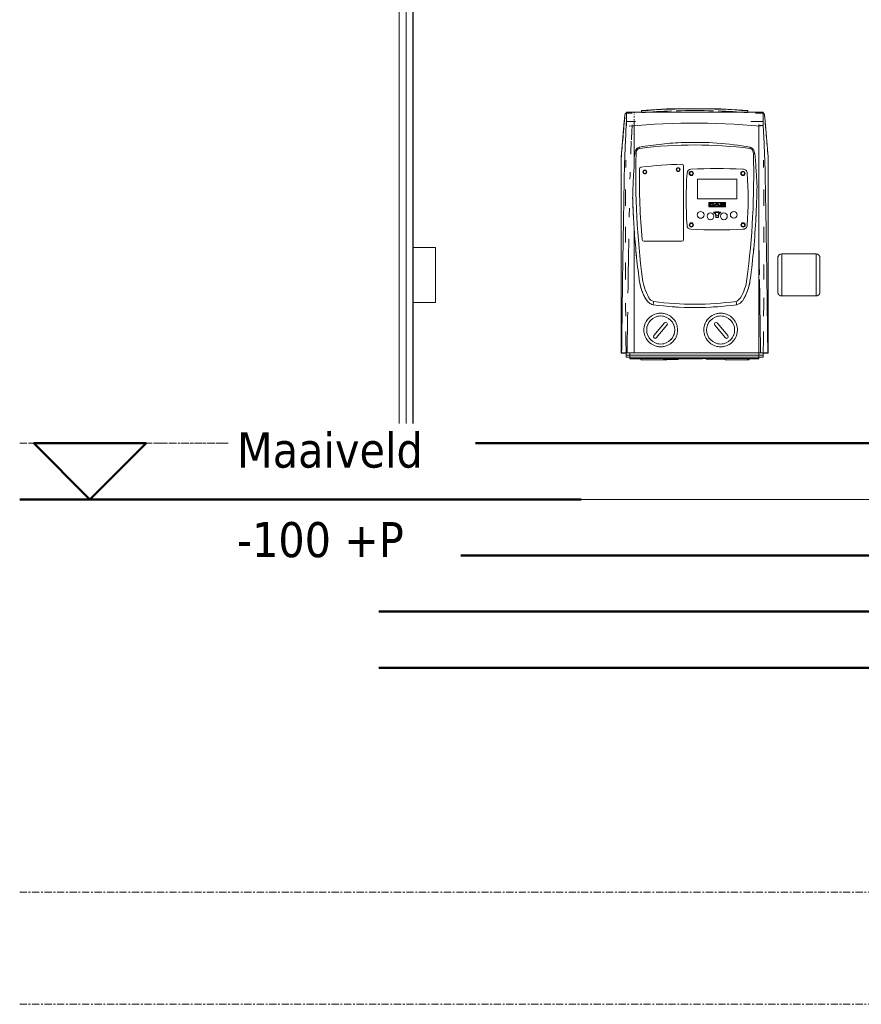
# Model space of a CAD drawing. Header units: millimetres. Extents: x 18815 to 33811, y -1140 to 12702.
# Tile 1 of 45: x 23427 to 24926, y -1000 to 755. Entities that reach past the tile are written whole.
import ezdxf

# ---------------------------------------------------------------- set-up
doc = ezdxf.new("R2010")
doc.units = ezdxf.units.MM
doc.linetypes.add('Dash dot', pattern=[15.875, 6.35, -4.7625, 0, -4.7625])
doc.linetypes.add('Grid Line 1_2_', pattern=[22.225, 12.7, -3.175, 3.175, -3.175])
for name, color, linetype, lineweight in [('00_Algemeen', 7, 'Continuous', 18), ('05_Bouwplaatsvoorzieningen', 7, 'Continuous', 18), ('22_Metselwerk', 7, 'Continuous', 18), ('42_Dekvloeren en vloersystemen', 7, 'Continuous', 18), ('57_Technische inrichting', 7, 'Continuous', 18), ('70_Electrotechnische installaties', 7, 'Continuous', 18)]:
    doc.layers.add(name, color=color, linetype=linetype, lineweight=lineweight)
doc.styles.add('Tahoma_1', font='tahoma.ttf', dxfattribs={"height": 62.5})

# ---------------------------------------------------------------- blocks, each defined once
blk = doc.blocks.new('Surface_666734 - Surface_666734-1200196-Invoer NUTS')
at = {"layer": '05_Bouwplaatsvoorzieningen', "color": 253, "lineweight": 9, "true_color": 0xaaaaaa}
blk.add_line((-8069.9, -100), (-12056.1, -100), dxfattribs=at)
blk = doc.blocks.new('Surface_666734 - Surface_666734-1200200-Invoer NUTS')
blk.add_blockref('Surface_666734 - Surface_666734-1200196-Invoer NUTS', (0, 0))
blk = doc.blocks.new('20250708 24278 TO concept_rvt-2-Invoer NUTS')
at = {"layer": '00_Algemeen', "color": 253, "linetype": 'Grid Line 1_2_', "lineweight": 9, "true_color": 0xaaaaaa}
for p, q in [((-12695.9, 0), (-7430, 0)), ((-12695.9, 0), (-7430, 0)), ((-12695.9, -800), (-7430, -800)), ((-12695.9, -1000), (-7430, -1000))]:
    blk.add_line(p, q, dxfattribs=at)
at = {"layer": '22_Metselwerk', "color": 253, "lineweight": 9, "true_color": 0xaaaaaa}
for p, q in [((-12020, 0), (-12020, 3047.8)), ((-12007.5, 0), (-12007.5, 3047.8))]:
    blk.add_line(p, q, dxfattribs=at)
at = {"layer": '22_Metselwerk', "color": 253, "lineweight": 30, "true_color": 0xaaaaaa}
for p, q in [((-11995, 0), (-11995, 3047.8)), ((-12056.1, 0), (-11995, 0))]:
    blk.add_line(p, q, dxfattribs=at)
at = {"layer": '42_Dekvloeren en vloersystemen', "color": 253, "lineweight": 50, "true_color": 0xaaaaaa}
for p, q in [((-10000, 0), (-12056.1, 0)), ((-12056.1, -200), (-10000, -200)), ((-10400, -200), (-12056.1, -200)), ((-12056.1, -300), (-10400, -300)), ((-10500, -300), (-12056.1, -300)), ((-12056.1, -400), (-10500, -400))]:
    blk.add_line(p, q, dxfattribs=at)
at = {"layer": '05_Bouwplaatsvoorzieningen', "color": 253, "lineweight": 9, "true_color": 0xaaaaaa}
blk.add_blockref('Surface_666734 - Surface_666734-1200200-Invoer NUTS', (0, 0), dxfattribs=at)
blk = doc.blocks.new('DAB-Pumps - Esybox Mini 3 - ESYBOX MINI 3 - GAS_220-240_EU-3404539-Invoer NUTS')
at = {"layer": '57_Technische inrichting', "color": 253, "true_color": 0xaaaaaa}
for p, q in [((-11605, 588.5), (-11615.6, 588.5)), ((-11586.8, 590.1), (-11614.8, 590.1)), ((-11614.8, 590.1), (-11614.8, 590)), ((-11614.8, 590), (-11614.8, 573.6)), ((-11588.2, 593.2), (-11588.2, 593.1)), ((-11588.2, 593.1), (-11588.2, 592.4)), ((-11587.9, 589.3), (-11588.2, 592.4)), ((-11587.9, 588.9), (-11587.9, 589.3)), ((-11371.7, 590.1), (-11399.7, 590.1)), ((-11398.9, 592.5), (-11399.2, 589.3)), ((-11399.2, 589.3), (-11399.2, 589)), ((-11398.9, 593.2), (-11398.9, 593.2)), ((-11398.9, 592.5), (-11398.9, 593.2)), ((-11371.3, 588.5), (-11385.2, 588.5)), ((-11371.7, 590), (-11371.7, 590.1)), ((-11371.7, 573.6), (-11371.7, 590)), ((-11618.9, 573.9), (-11624.5, 510.1)), ((-11614.8, 573.6), (-11614.8, 567.6)), ((-11614.8, 573.6), (-11599, 573.6)), ((-11393.6, 573.6), (-11371.7, 573.6)), ((-11371.7, 566.4), (-11379.1, 566.4)), ((-11371.7, 566.4), (-11371.7, 573.6)), ((-11362.4, 510.1), (-11367.9, 573.9)), ((-11624.5, 510.1), (-11624.5, 507.3)), ((-11624, 510.1), (-11624.5, 510.1)), ((-11601.3, 512.5), (-11601.3, 509.8)), ((-11388.9, 515.8), (-11386.4, 515.9)), ((-11362.4, 510.1), (-11362.8, 510.1)), ((-11362.4, 509.9), (-11362.4, 510.1)), ((-11362.4, 510), (-11362.4, 510.1)), ((-11362.4, 507.3), (-11362.4, 509.7)), ((-11624.5, 507.3), (-11624.5, 462.1)), ((-11601.3, 493.7), (-11601.3, 507.1)), ((-11513.3, 363.2), (-11513.3, 494.2)), ((-11362.4, 504.8), (-11362.4, 507.3)), ((-11362.4, 503.6), (-11362.4, 504.7)), ((-11362.4, 499.5), (-11362.4, 503.6)), ((-11362.4, 496.7), (-11362.4, 499.5)), ((-11362.4, 490.9), (-11362.4, 496.7)), ((-11362.4, 487.1), (-11362.4, 490.9)), ((-11362.4, 479.4), (-11362.4, 487.1)), ((-11362.4, 475.4), (-11362.4, 479.4)), ((-11362.4, 462.1), (-11362.4, 475.4)), ((-11624.5, 462.1), (-11624.5, 160.8)), ((-11488.5, 435.7), (-11488.5, 470.6)), ((-11488.5, 470.6), (-11418.5, 470.6)), ((-11418.5, 470.6), (-11488.5, 470.6)), ((-11488.5, 470.6), (-11488.5, 435.6)), ((-11418.5, 470.6), (-11418.5, 435.7)), ((-11418.4, 435.6), (-11418.5, 470.6)), ((-11362.4, 367.2), (-11362.4, 462.1)), ((-11418.5, 435.7), (-11488.5, 435.7)), ((-11488.5, 435.6), (-11418.4, 435.6)), ((-11438.9, 429.2), (-11468.2, 429.2)), ((-11468.2, 429.2), (-11468.2, 421.6)), ((-11468.2, 421.6), (-11438.9, 421.6)), ((-11467.8, 428.7), (-11439.3, 428.7)), ((-11467.8, 422.1), (-11467.8, 428.7)), ((-11439.3, 422.1), (-11467.8, 422.1)), ((-11461.1, 427.5), (-11466.7, 427.5)), ((-11466.7, 427.5), (-11466.7, 424.5)), ((-11466.7, 424.5), (-11464.9, 424.5)), ((-11461.9, 424), (-11466.7, 424)), ((-11466.7, 424), (-11466.7, 423.1)), ((-11466.7, 423.1), (-11461.1, 423.1)), ((-11464.9, 424.5), (-11464.9, 426.6)), ((-11464.9, 426.6), (-11461.9, 426.6)), ((-11454.9, 427.5), (-11458.6, 423.1)), ((-11458.6, 423.1), (-11457.3, 423.1)), ((-11457.3, 423.1), (-11456.5, 424.1)), ((-11456.5, 424.1), (-11452.3, 424.1)), ((-11455.9, 424.8), (-11454.3, 426.7)), ((-11452.7, 424.8), (-11455.9, 424.8)), ((-11452.9, 427.5), (-11454.9, 427.5)), ((-11454.3, 426.7), (-11452.7, 424.8)), ((-11449.2, 423.1), (-11452.9, 427.5)), ((-11452.3, 424.1), (-11451.3, 423.1)), ((-11451.3, 423.1), (-11449.2, 423.1)), ((-11448.2, 427.5), (-11448.2, 423.2)), ((-11441.7, 427.5), (-11448.2, 427.5)), ((-11448.2, 423.2), (-11441.7, 423.2)), ((-11446.4, 426.9), (-11442.9, 426.9)), ((-11446.4, 425.9), (-11446.4, 426.9)), ((-11442.9, 425.9), (-11446.4, 425.9)), ((-11446.4, 423.9), (-11446.4, 424.8)), ((-11446.4, 424.8), (-11442.9, 424.8)), ((-11442.9, 423.9), (-11446.4, 423.9)), ((-11439.3, 428.7), (-11439.3, 422.1)), ((-11438.9, 421.6), (-11438.9, 429.2)), ((-11584.1, 360), (-11516.5, 360)), ((-11362.4, 335.3), (-11362.4, 367.2)), ((-11362.4, 270.4), (-11362.4, 335.3)), ((-11362.4, 233.5), (-11362.4, 270.4)), ((-11362.4, 185.9), (-11362.4, 233.5)), ((-11566.3, 191.8), (-11547.2, 214.6)), ((-11453.4, 214.6), (-11434.3, 191.8)), ((-11624.5, 193.7), (-11624.5, 185.9)), ((-11542.9, 210.4), (-11561.9, 187.8)), ((-11438.7, 187.8), (-11457.7, 210.4)), ((-11362.4, 160.8), (-11362.4, 185.9)), ((-11623.6, 161), (-11624.5, 160.8)), ((-11624.5, 160.8), (-11620.1, 160.8)), ((-11615.8, 161), (-11623.6, 161)), ((-11619.9, 160.8), (-11615.8, 160.8)), ((-11609.1, 157.1), (-11609.1, 161.1)), ((-11609.1, 161.1), (-11379.1, 161.1)), ((-11379.1, 161.1), (-11371.3, 161.1)), ((-11379.1, 161.1), (-11379.1, 157.1)), ((-11363.3, 161), (-11371.3, 161)), ((-11371.3, 160.8), (-11368, 160.8)), ((-11368, 160.8), (-11362.4, 160.8)), ((-11362.4, 160.8), (-11363.3, 161)), ((-11609.2, 157), (-11615.7, 157)), ((-11615.4, 153.6), (-11609.2, 153.6)), ((-11609.1, 157.1), (-11609.1, 153.6)), ((-11609.1, 157.1), (-11379.1, 157.1)), ((-11609.1, 153.6), (-11379.1, 153.6)), ((-11609.1, 153.3), (-11609.1, 153.6)), ((-11609.1, 153.6), (-11379.1, 153.6)), ((-11609.1, 152.5), (-11609.1, 153.3)), ((-11379.1, 153.3), (-11609.1, 153.3)), ((-11609.1, 152.5), (-11609.1, 151)), ((-11609.1, 150.8), (-11609.1, 151)), ((-11609.1, 151), (-11379.1, 151)), ((-11592.4, 151), (-11609.1, 151)), ((-11609.1, 150.8), (-11592.4, 150.8)), ((-11609.1, 150.4), (-11609.1, 150.6)), ((-11592.4, 150.6), (-11609.1, 150.6)), ((-11588.6, 150.4), (-11609.1, 150.4)), ((-11592.4, 151), (-11592.4, 151)), ((-11592.4, 150.8), (-11592.4, 150.6)), ((-11588.3, 151), (-11589.5, 148.8)), ((-11589.5, 148.8), (-11569, 148.8)), ((-11569, 148.8), (-11548.6, 148.8)), ((-11548.6, 148.8), (-11549.9, 151.1)), ((-11522.8, 149.5), (-11548.7, 149.5)), ((-11548.5, 148.8), (-11542.9, 148.8)), ((-11542.9, 148.8), (-11543.4, 149.5)), ((-11522.8, 149.5), (-11522.8, 151.1)), ((-11484.8, 150.4), (-11522.8, 150.4)), ((-11473.2, 151), (-11521.6, 151)), ((-11521.6, 151), (-11521.6, 151)), ((-11473.2, 151), (-11473.2, 149.8)), ((-11447.2, 149.8), (-11473.2, 149.8)), ((-11439.2, 149.8), (-11447.2, 149.8)), ((-11438.4, 150.8), (-11439.5, 148.8)), ((-11439.5, 148.8), (-11419, 148.8)), ((-11419, 148.8), (-11398.6, 148.8)), ((-11398.6, 148.8), (-11399.7, 150.8)), ((-11379.1, 150.4), (-11399.5, 150.4)), ((-11398.5, 148.8), (-11396.7, 148.8)), ((-11396.7, 148.8), (-11397.8, 150.7)), ((-11379.1, 151), (-11395.1, 151)), ((-11395.1, 151), (-11395.1, 151)), ((-11395.1, 150.6), (-11395.1, 150.8)), ((-11395.1, 150.8), (-11379.1, 150.8)), ((-11379.1, 150.6), (-11395.1, 150.6)), ((-11379.1, 153.6), (-11379.1, 157.1)), ((-11371.4, 157), (-11379.1, 157)), ((-11379.1, 153.6), (-11371.7, 153.6)), ((-11379.1, 153.6), (-11379.1, 153.3)), ((-11379.1, 153.3), (-11379.1, 152.5)), ((-11379.1, 151), (-11379.1, 152.5)), ((-11379.1, 151), (-11379.1, 150.8)), ((-11379.1, 150.6), (-11379.1, 150.4))]:
    blk.add_line(p, q, dxfattribs=at)
at = {"layer": '57_Technische inrichting', "color": 253, "true_color": 0xaaaaaa, "flags": 128}
for points in [[(-11398.9, 593.2), (-11447.1, 596), (-11495.4, 596.9), (-11543.6, 595.9), (-11588.2, 593.2)], [(-11379.1, 590), (-11422.9, 590), (-11466.8, 590), (-11510.8, 590), (-11554.7, 590), (-11598.6, 590), (-11601.3, 590)], [(-11376.2, 565), (-11423.4, 568.7), (-11470.7, 570.6), (-11518, 570.5), (-11565.3, 568.6), (-11610.3, 565)], [(-11598, 515.8), (-11599.2, 515.8), (-11600.5, 515.9)], [(-11615.4, 153.6), (-11570.4, 153.6), (-11525.3, 153.6), (-11480.2, 153.6), (-11435.1, 153.6), (-11390.1, 153.6), (-11371.7, 153.6)]]:
    blk.add_lwpolyline(points, dxfattribs=at)
at = {"layer": '57_Technische inrichting', "color": 253, "true_color": 0xaaaaaa}
for centre, radius, start, end in [((-11493.3, -610.3), 1206.5, 85.5167, 94.5123), ((-11493.3, -610.3), 1203.3, 91.9891, 94.5123), ((-11493.3, -610.3), 1203.3, 88.421, 91.5932), ((-11493.3, -610.3), 1203.3, 85.5167, 88.0287), ((-11493.6, -267.9), 799.5, 82.923, 97.0082), ((-10189.2, 476.6), 1409.3, 178.4085, 187.5088), ((-11577.3, 514.3), 20.7, 161.2245, 175.81), ((-11590.3, 518.7), 7.03, 97.0082, 161.2245), ((-12797.7, 476.6), 1409.3, 352.4912, 1.5915), ((-11396.6, 518.7), 7.03, 18.7755, 77.3677), ((-11409.6, 514.3), 20.7, 4.19, 18.7755), ((-11588.8, 489.1), 3, 96.7347, 183.2653), ((-11494.7, -307.8), 805.4, 91.547, 96.7347), ((-11516.5, 494.2), 3.11, 360, 88.9631), ((-10395.3, 470), 1196.6, 179.0929, 185.136), ((-11582.4, 483.4), 3.35, 0, 180), ((-11582.4, 483.4), 3.35, 180, 0), ((-11582.4, 483.4), 2.79, 0, 180), ((-11582.4, 483.4), 2.79, 180, 0), ((-11522.9, 487.6), 3.35, 0, 180), ((-11522.9, 487.6), 3.35, 180, 0), ((-11522.9, 487.6), 2.79, 0, 180), ((-11522.9, 487.6), 2.79, 180, 0), ((-10788.8, 434.9), 719.9, 176.3015, 183.6985), ((-11500.1, 481.4), 7.07, 90, 180), ((-11499.6, 480.9), 3.83, 0, 180), ((-11499.6, 480.9), 3.83, 180, 0), ((-11499.6, 480.9), 2.83, 0, 180), ((-11499.6, 480.9), 2.83, 180, 0), ((-11454, -320.2), 809.9, 86.7351, 93.2649), ((-11407.6, 480.9), 3.83, 0, 180), ((-11407.6, 480.9), 3.83, 180, 0), ((-11407.6, 480.9), 2.83, 0, 180), ((-11407.6, 480.9), 2.83, 180, 0), ((-11407.2, 481.2), 7.29, 360, 95.0153), ((-12035.3, 434.9), 637.1, 355.8371, 4.1629), ((-10189.2, 476.6), 1415.3, 181.5833, 182.9224), ((-11461.9, 425.3), 1.32, 270, 90), ((-11461.9, 425.3), 1.32, 270, 285), ((-11461.1, 425.3), 2.2, 270, 90), ((-11442.9, 426.4), 0.475, 270, 90), ((-11442.9, 426.4), 0.475, 270, 285), ((-11442.9, 424.4), 0.438, 60, 90), ((-11442.9, 424.4), 0.438, 270, 90), ((-11442.9, 424.4), 0.438, 285, 330), ((-11442.9, 426.4), 0.475, 30, 75), ((-11442.9, 424.4), 0.438, 15, 45), ((-11442.9, 426.4), 0.475, 315, 345), ((-11442.9, 426.4), 0.475, 0, 15), ((-11442.9, 424.4), 0.438, 345, 0), ((-11441.7, 426.5), 1.06, 75, 90), ((-11441.7, 426.5), 1.06, 270, 90), ((-11441.7, 426.5), 1.06, 270, 285), ((-11441.7, 424.3), 1.1, 75, 90), ((-11441.7, 424.3), 1.1, 270, 90), ((-11441.7, 424.3), 1.1, 270, 285), ((-11482.9, 407), 6, 0, 180), ((-11482.9, 407), 6, 180, 0), ((-11465.4, 404.5), 6, 0, 180), ((-11465.4, 404.5), 6, 180, 0), ((-11459.2, 411.6), 0.491, 108.4938, 221.5062), ((-11459.2, 411.7), 0.491, 94.3672, 235.6328), ((-11464.1, 404.5), 8.17, 6.3672, 55.6328), ((-11453.7, 339.1), 73.2, 85.1236, 94.3672), ((-11453.4, 281.2), 130, 88.23, 91.77), ((-11464.8, 404.1), 10.1, 6.6978, 43.3022), ((-11553.4, 394.5), 98.1, 4.9349, 6.3672), ((-11453.4, 417), 11.8, 263.3001, 276.6999), ((-11444.3, 405.3), 7.68, 131.5408, 180.2076), ((-11417.6, 401.9), 33.5, 173.6811, 178.1293), ((-11443.1, 404.7), 7.84, 123.5153, 173.6811), ((-11447.7, 411.6), 0.501, 303.5153, 63.6284), ((-11447.7, 411.6), 0.501, 303.5153, 50.2825), ((-11441.4, 404.5), 6, 0, 180), ((-11441.4, 404.5), 6, 180, 360), ((-11423.9, 407.1), 6, 0, 180), ((-11423.9, 407.1), 6, 180, 360), ((-12797.7, 476.6), 1415.3, 356.7157, 357.2786), ((-10189.2, 476.6), 1415.3, 183.3275, 184.1367), ((-11500.1, 388.5), 7.07, 180, 269.8779), ((-11499.5, 389.1), 3.83, 0, 180), ((-11499.5, 389.1), 3.83, 180, 0), ((-11499.5, 389.1), 2.83, 0, 180), ((-11499.5, 389.1), 2.83, 180, 0), ((-11455.2, 402.9), 0.6, 170.2185, 257.7815), ((-11455.1, 402.9), 0.6, 184.8124, 243.1876), ((-11453.4, 413.6), 11.4, 260.5312, 279.5722), ((-11451.6, 402.9), 0.592, 283.2282, 8.7718), ((-11451.6, 402.8), 0.592, 297.4855, 354.5145), ((-11407.3, 389.1), 3.83, 0, 180), ((-11407.3, 389.1), 3.83, 180, 0), ((-11407.3, 389.1), 2.83, 0, 180), ((-11407.3, 389.1), 2.83, 180, 0), ((-11407.2, 388.7), 7.29, 267.4845, 360), ((-11454, 1190), 809.9, 266.7339, 273.2874), ((-11584.1, 363), 2.97, 182.1144, 270.864), ((-11516.5, 363.2), 3.14, 270, 360), ((-12797.7, 476.6), 1415.3, 354.519, 355.1196), ((-10189.2, 476.6), 1415.3, 185.4435, 185.8311), ((-11499, 304), 94.1, 187.5088, 197.7195), ((-11499, 304), 88.1, 187.5088, 210.4912), ((-11487.8, 304), 88.1, 329.5088, 352.4912), ((-11487.8, 304), 94.1, 342.2794, 352.4912), ((-11499, 304), 94.1, 200.2792, 210.4912), ((-11487.8, 304), 94.1, 329.5088, 339.7197), ((-11562.7, 266.5), 14.3, 210.4912, 254.2976), ((-11493.8, 792.8), 545, 262.3289, 277.8033), ((-11424.2, 266.5), 14.3, 288.0361, 329.5088), ((-11554, 201.9), 30, 96.8158, 102.0656), ((-11554, 201.9), 30, 78.1039, 83.4126), ((-11493.8, 792.8), 550.9, 265.8457, 266.956), ((-11493.8, 792.8), 550.9, 269.4493, 270.6936), ((-11493.8, 792.8), 550.9, 273.1868, 274.2973), ((-11447.3, 201.9), 30, 96.6191, 101.9188), ((-11447.3, 201.9), 30, 77.954, 83.2091), ((-11554, 201.9), 30, 156.7116, 162.0042), ((-11554, 201.9), 25, 0, 180), ((-11554, 201.9), 30, 138.0699, 143.3926), ((-11545.2, 212.3), 3.02, 320, 129.9751), ((-11554, 201.9), 30, 36.6979, 41.9768), ((-11554, 201.9), 30, 18.0161, 23.3), ((-11447.3, 201.9), 30, 156.7053, 161.9905), ((-11447.3, 201.9), 25, 360, 180), ((-11447.3, 201.9), 30, 138.0362, 143.324), ((-11455.4, 212.3), 3.02, 50.0249, 220), ((-11447.3, 201.9), 30, 36.6134, 41.9324), ((-11447.3, 201.9), 30, 17.9946, 23.2854), ((-11554, 201.9), 25, 180, 360), ((-11447.3, 201.9), 25, 180, 0), ((-11554, 201.9), 30, 198.0171, 203.296), ((-11554, 201.9), 30, 216.7249, 221.9946), ((-11563.9, 190), 3.01, 142.6139, 312.6139), ((-11554, 201.9), 30, 318.0831, 323.4102), ((-11554, 201.9), 30, 336.712, 342.0069), ((-11447.3, 201.9), 30, 197.9917, 203.285), ((-11447.3, 201.9), 30, 216.5943, 221.9183), ((-11436.7, 190), 3.01, 227.3861, 37.3861), ((-11447.3, 201.9), 30, 318.0179, 323.296), ((-11447.3, 201.9), 30, 336.7093, 341.9894), ((-11554, 201.9), 30, 258.105, 263.4157), ((-11554, 201.9), 30, 276.8081, 282.0619), ((-11447.3, 201.9), 30, 257.9548, 263.2128), ((-11447.3, 201.9), 30, 276.6127, 281.915)]:
    blk.add_arc(centre, radius, start, end, dxfattribs=at)
for centre, major_axis, ratio, start_param, end_param in [((-11612.1, 559.9), (0, 30.1), 0.107984, 1.245959, 1.437773), ((-11434, 346), (0, 1693.2), 0.107984, 1.476929, 1.484717), ((-11553.1, 346), (0, 1693.2), 0.107984, 4.79847, 4.806257), ((-11434, 346), (0, 1693.2), 0.107984, 1.507887, 1.525048), ((-11553.1, 346), (0, 1693.2), 0.107984, 4.758151, 4.77533), ((-11434, 346), (0, 1693.2), 0.107984, 1.547323, 1.56386), ((-11553.1, 346), (0, 1693.2), 0.107984, 4.719346, 4.735915), ((-11434, 346), (0, 1693.2), 0.107984, 1.584711, 1.602669), ((-11553.1, 346), (0, 1693.2), 0.107984, 4.680545, 4.696064), ((-11434, 346), (0, 1693.2), 0.107984, 1.627664, 1.641474), ((-11553.1, 346), (0, 1693.2), 0.107984, 4.641747, 4.661122), ((-11434, 346), (0, 1693.2), 0.107984, 1.657437, 1.680278), ((-11553.1, 346), (0, 1693.2), 0.107984, 4.602991, 4.625748), ((-11434, 346), (0, 1693.2), 0.107984, 1.680278, 1.68262), ((-11493.5, 145.6), (1130.2, 0), 0.013682, 1.673254, 1.679164), ((-11553.1, 346), (0, 1693.2), 0.107984, 4.600566, 4.602991), ((-11615.4, 157), (0, 3.44), 0.107984, 1.570796, 3.141593), ((-11371.7, 157), (0, 3.44), 0.107984, 3.141593, 4.712389)]:
    blk.add_ellipse(centre, major_axis=major_axis, ratio=ratio, start_param=start_param, end_param=end_param, dxfattribs=at)
for points in [[(-11617.7, 585.1), (-11618.9, 571.8), (-11621.2, 545.5), (-11623.4, 519.9), (-11624.5, 507.3)], [(-11615.1, 588.4), (-11615.8, 588.5), (-11616.9, 588.2), (-11617.5, 586.6), (-11617.7, 585.1)], [(-11615.6, 563.8), (-11615.5, 565.9), (-11615.3, 570.2), (-11615, 576.1), (-11614.9, 579.7), (-11614.9, 581.3)], [(-11614.9, 581.3), (-11614.9, 583), (-11614.9, 585.9), (-11615, 587.8), (-11615.1, 588.4)], [(-11601.3, 590), (-11601.3, 590), (-11601.3, 590), (-11601.3, 590)], [(-11601.3, 588.5), (-11601.3, 588.6), (-11601.3, 588.8), (-11601.3, 588.9)], [(-11601.3, 585.1), (-11601.3, 585.5), (-11601.3, 585.8), (-11601.3, 586.2)], [(-11379.1, 590), (-11379.1, 590), (-11379.1, 590), (-11379.1, 590)], [(-11362.4, 507.3), (-11363.4, 519.1), (-11365.6, 543.9), (-11367.9, 571), (-11369.2, 585.1)], [(-11618.9, 480.6), (-11618.6, 494.6), (-11617.8, 521.6), (-11616.4, 549.4), (-11615.6, 563.8)], [(-11614.8, 569.6), (-11615.2, 567.7), (-11615.3, 565.8), (-11615.4, 563.8)], [(-11605, 563.8), (-11605.5, 556), (-11605.9, 548.4), (-11606.3, 540.8)], [(-11604.8, 567.3), (-11604.8, 566.4), (-11604.9, 565.5), (-11604.9, 564.6)], [(-11601.3, 563.8), (-11601.3, 554.4), (-11601.3, 535.5), (-11601.3, 516.6), (-11601.3, 507.1)], [(-11379.1, 568.2), (-11379.1, 566.7), (-11379.1, 565.3), (-11379.1, 563.8)], [(-11379.1, 161.1), (-11379.1, 205.7), (-11379.1, 295.2), (-11379.1, 429.9), (-11379.1, 519.3), (-11379.1, 563.8)], [(-11371.7, 563.8), (-11371.7, 564.6), (-11371.8, 565.4), (-11371.8, 566.1)], [(-11371.3, 563.8), (-11370.5, 549.4), (-11369.1, 521.6), (-11368.3, 494.6), (-11368, 480.6)], [(-11599, 521.6), (-11598.6, 522.4), (-11597.8, 523.9), (-11596, 525.8), (-11593.8, 527.1), (-11592.2, 527.6), (-11591.4, 527.8)], [(-11394.7, 527.6), (-11394.8, 527.3), (-11394.9, 526.6), (-11395, 525.9), (-11395.1, 525.5)], [(-11394.7, 527.6), (-11393.9, 527.4), (-11392.5, 526.8), (-11390.6, 525.5), (-11389, 523.7), (-11388.2, 522.4), (-11387.9, 521.6)], [(-11601.3, 507.1), (-11601.2, 508.6), (-11600.9, 511.5), (-11600.6, 514.4), (-11600.5, 515.9)], [(-11600.5, 515.9), (-11600.3, 516.9), (-11599.9, 518.8), (-11599.3, 520.7), (-11599, 521.6)], [(-11387.9, 521.6), (-11387.6, 520.7), (-11387, 518.8), (-11386.6, 516.9), (-11386.4, 515.9)], [(-11386.4, 515.9), (-11385.5, 506.3), (-11383.9, 487), (-11382.9, 467.7), (-11382.5, 458)], [(-11604, 437.5), (-11603.8, 446.9), (-11603.2, 465.7), (-11602, 484.4), (-11601.3, 493.7)], [(-11608.6, 480.6), (-11608.7, 477.3), (-11608.8, 474.1), (-11608.8, 470.8)], [(-11608.6, 483), (-11608.6, 482.2), (-11608.6, 481.4), (-11608.6, 480.6)], [(-11382.5, 458), (-11382.8, 439.5), (-11384, 402.5), (-11388, 347), (-11392.1, 310.1), (-11394.5, 291.7)], [(-11601.3, 381.5), (-11601.9, 390.9), (-11603, 409.5), (-11603.7, 428.2), (-11604, 437.5)], [(-11609.8, 418.9), (-11609.9, 413.6), (-11610, 408.3), (-11610.1, 403)], [(-11592.4, 291.7), (-11594.3, 306.6), (-11597.8, 336.5), (-11600.3, 366.5), (-11601.3, 381.5)], [(-11601.3, 381.5), (-11601.3, 344.7), (-11601.3, 271.1), (-11601.3, 197.6), (-11601.3, 161)], [(-11378.2, 299.9), (-11378.5, 317.8), (-11378.8, 335.8), (-11379.1, 353.8)], [(-11580.1, 256.2), (-11582.3, 259.8), (-11586.1, 267.4), (-11590.2, 279.3), (-11591.8, 287.5), (-11592.4, 291.7)], [(-11394.5, 291.7), (-11395.1, 287.5), (-11396.7, 279.3), (-11400.8, 267.4), (-11404.6, 259.8), (-11406.7, 256.2)], [(-11567.7, 246.9), (-11570.3, 247.5), (-11575.2, 249.9), (-11578.8, 253.9), (-11580.1, 256.2)], [(-11566.5, 252.7), (-11566.7, 251.8), (-11567.1, 249.8), (-11567.5, 247.8), (-11567.7, 246.9)], [(-11418.5, 247), (-11443.2, 243.6), (-11493.1, 240.2), (-11543, 243.5), (-11567.7, 246.9)], [(-11419.8, 252.9), (-11419.6, 251.9), (-11419.1, 250), (-11418.7, 248), (-11418.5, 247)], [(-11406.7, 256.2), (-11407.6, 254.8), (-11409.7, 252.1), (-11413.7, 248.9), (-11416.9, 247.5), (-11418.5, 247)], [(-11612.9, 233.4), (-11613.3, 209.2), (-11613.6, 185.1), (-11613.9, 161)], [(-11584, 201.9), (-11584, 205.4), (-11582.7, 212.3), (-11577.4, 221.5), (-11569.3, 228.3), (-11559.4, 232), (-11548.7, 232), (-11538.7, 228.4), (-11530.5, 221.6), (-11525.2, 212.3), (-11524, 205.4), (-11524, 201.9)], [(-11533.9, 216.8), (-11534.4, 217.4), (-11534.9, 218), (-11535.4, 218.6)], [(-11530.2, 209.6), (-11530.4, 210.3), (-11530.7, 211.1), (-11531, 211.8)], [(-11423.5, 209.6), (-11423.8, 210.3), (-11424, 211.1), (-11424.3, 211.8)], [(-11524, 201.9), (-11524, 198.4), (-11525.2, 191.4), (-11530.5, 182.2), (-11538.6, 175.4), (-11548.6, 171.7), (-11559.2, 171.7), (-11569.2, 175.3), (-11577.4, 182.2), (-11582.7, 191.4), (-11584, 198.4), (-11584, 201.9)], [(-11577.7, 194.2), (-11577.5, 193.4), (-11577.2, 192.7), (-11576.9, 192)], [(-11471.1, 194.2), (-11470.8, 193.4), (-11470.6, 192.7), (-11470.2, 192)], [(-11574, 186.9), (-11573.5, 186.3), (-11573.1, 185.7), (-11572.5, 185.1)], [(-11467.4, 187), (-11466.9, 186.4), (-11466.4, 185.7), (-11465.9, 185.2)]]:
    blk.add_open_spline(points, degree=3, dxfattribs=at)
for points, knots in [([(-11617.7, 585.1), (-11617.9, 583.9), (-11618.3, 581), (-11618.7, 576.7), (-11618.9, 574.1), (-11618.9, 573.9)], [0, 0, 0, 0, 0.3333333, 0.6666667, 0.6901405, 0.6901405, 0.6901405, 0.6901405]), ([(-11601.3, 580.7), (-11601.3, 581.2), (-11601.3, 581.9), (-11601.3, 582.5), (-11601.3, 582.7)], [0.45321796, 0.45321796, 0.45321796, 0.45321796, 0.5, 0.52187055, 0.52187055, 0.52187055, 0.52187055]), ([(-11369.2, 585.1), (-11369.4, 586.6), (-11370, 588.2), (-11371, 588.4), (-11371.7, 588.4)], [0, 0, 0, 0, 0.5, 0.9684221, 0.9684221, 0.9684221, 0.9684221]), ([(-11367.9, 573.9), (-11368, 574.1), (-11368.2, 576.7), (-11368.6, 581), (-11369, 583.9), (-11369.2, 585.1)], [0.3098533, 0.3098533, 0.3098533, 0.3098533, 0.3333333, 0.6666667, 1, 1, 1, 1]), ([(-11601.3, 575.1), (-11601.3, 575.7), (-11601.3, 576.6), (-11601.3, 577.6), (-11601.3, 577.9)], [0.28504578, 0.28504578, 0.28504578, 0.28504578, 0.33333333, 0.36674189, 0.36674189, 0.36674189, 0.36674189]), ([(-11601.3, 563.8), (-11601.3, 566.1), (-11601.3, 569.1), (-11601.3, 571.9), (-11601.3, 572.6)], [0, 0, 0, 0, 0.1666667, 0.217866, 0.217866, 0.217866, 0.217866]), ([(-11371.6, 571.3), (-11371.6, 570.9), (-11371.5, 568.5), (-11371.4, 566), (-11371.3, 563.8)], [0.6017665, 0.6017665, 0.6017665, 0.6017665, 0.6666667, 1, 1, 1, 1]), ([(-11606.4, 538.4), (-11606.7, 532.8), (-11607.1, 525.1), (-11607.4, 517.4), (-11607.5, 515.1)], [0.3005742, 0.3005742, 0.3005742, 0.3005742, 0.5, 0.5822939, 0.5822939, 0.5822939, 0.5822939]), ([(-11591.4, 527.8), (-11578.4, 530.1), (-11552.3, 533.7), (-11506.3, 536.9), (-11453.4, 536), (-11414.2, 531.1), (-11394.7, 527.6)], [0, 0, 0, 0, 0.2, 0.4, 0.7, 1, 1, 1, 1]), ([(-11623.6, 161), (-11623.1, 203.4), (-11621.8, 309.9), (-11620.1, 416.7), (-11618.9, 480.6)], [0, 0, 0, 0, 0.4, 1, 1, 1, 1]), ([(-11368, 480.6), (-11367.2, 438), (-11365.4, 331.3), (-11364, 224.7), (-11363.3, 161)], [0, 0, 0, 0, 0.4, 1, 1, 1, 1]), ([(-11610.8, 364.4), (-11610.9, 360.5), (-11611.5, 328.1), (-11612, 295.8), (-11612.4, 267.3)], [0.3632997, 0.3632997, 0.3632997, 0.3632997, 0.4, 0.6667883, 0.6667883, 0.6667883, 0.6667883]), ([(-11376.2, 161), (-11376.8, 203.4), (-11377.4, 247.2), (-11378, 290.9), (-11378.1, 292.1)], [0, 0, 0, 0, 0.4, 0.4106757, 0.4106757, 0.4106757, 0.4106757]), ([(-11477.3, 201.9), (-11477.3, 207.1), (-11474.5, 217.6), (-11464.3, 227.8), (-11452.6, 232), (-11441.9, 232), (-11431.9, 228.3), (-11423.8, 221.5), (-11418.5, 212.3), (-11417.3, 205.4), (-11417.3, 201.9)], [-1, -1, -1, -1, -0.833333, -0.666667, -0.555556, -0.444444, -0.333333, -0.222222, -0.111111, 0, 0, 0, 0]), ([(-11576.9, 211.8), (-11577.1, 211.3), (-11577.4, 210.6), (-11577.7, 209.9), (-11577.7, 209.6)], [-0.12986144, -0.12986144, -0.12986144, -0.12986144, -0.11111111, -0.09991053, -0.09991053, -0.09991053, -0.09991053]), ([(-11572.5, 218.6), (-11572.7, 218.4), (-11573.3, 217.8), (-11573.8, 217.2), (-11574, 216.8)], [-0.23367869, -0.23367869, -0.23367869, -0.23367869, -0.22222222, -0.20354543, -0.20354543, -0.20354543, -0.20354543]), ([(-11556.9, 226.7), (-11557.4, 226.6), (-11558.2, 226.5), (-11558.9, 226.4), (-11559.2, 226.3)], [-0.463117, -0.463117, -0.463117, -0.463117, -0.44444444, -0.43348087, -0.43348087, -0.43348087, -0.43348087]), ([(-11548.8, 226.3), (-11549.1, 226.4), (-11549.9, 226.5), (-11550.6, 226.7), (-11551.1, 226.7)], [-0.56697699, -0.56697699, -0.56697699, -0.56697699, -0.55555556, -0.53703404, -0.53703404, -0.53703404, -0.53703404]), ([(-11470.2, 211.8), (-11470.4, 211.3), (-11470.7, 210.6), (-11471, 209.9), (-11471.1, 209.6)], [-0.12974964, -0.12974964, -0.12974964, -0.12974964, -0.11111111, -0.09989121, -0.09989121, -0.09989121, -0.09989121]), ([(-11465.9, 218.6), (-11466.1, 218.4), (-11466.6, 217.8), (-11467.1, 217.2), (-11467.4, 216.8)], [-0.23344205, -0.23344205, -0.23344205, -0.23344205, -0.22222222, -0.20360373, -0.20360373, -0.20360373, -0.20360373]), ([(-11450.2, 226.7), (-11450.6, 226.7), (-11451.4, 226.5), (-11452.2, 226.4), (-11452.5, 226.3)], [-0.46297652, -0.46297652, -0.46297652, -0.46297652, -0.44444444, -0.43308857, -0.43308857, -0.43308857, -0.43308857]), ([(-11442.1, 226.3), (-11442.3, 226.4), (-11443.1, 226.5), (-11443.9, 226.6), (-11444.4, 226.7)], [-0.56656582, -0.56656582, -0.56656582, -0.56656582, -0.55555556, -0.53691045, -0.53691045, -0.53691045, -0.53691045]), ([(-11427.2, 216.8), (-11427.3, 216.9), (-11427.8, 217.5), (-11428.3, 218.1), (-11428.7, 218.6)], [-0.79644351, -0.79644351, -0.79644351, -0.79644351, -0.79166667, -0.76634352, -0.76634352, -0.76634352, -0.76634352]), ([(-11531, 192), (-11530.8, 192.4), (-11530.5, 193.1), (-11530.3, 193.9), (-11530.2, 194.2)], [-0.12989531, -0.12989531, -0.12989531, -0.12989531, -0.11111111, -0.09991432, -0.09991432, -0.09991432, -0.09991432]), ([(-11417.3, 201.9), (-11417.3, 196.6), (-11420.1, 186.2), (-11430.3, 175.9), (-11442, 171.7), (-11452.7, 171.7), (-11462.6, 175.4), (-11470.8, 182.2), (-11476.1, 191.4), (-11477.3, 198.4), (-11477.3, 201.9)], [-1, -1, -1, -1, -0.833333, -0.666667, -0.555556, -0.444444, -0.333333, -0.222222, -0.111111, 0, 0, 0, 0]), ([(-11424.3, 192), (-11424.1, 192.4), (-11423.9, 193.1), (-11423.6, 193.9), (-11423.5, 194.2)], [-0.12969738, -0.12969738, -0.12969738, -0.12969738, -0.11111111, -0.09988932, -0.09988932, -0.09988932, -0.09988932]), ([(-11559.1, 177.4), (-11558.8, 177.4), (-11558.1, 177.2), (-11557.3, 177.1), (-11556.8, 177)], [-0.56698105, -0.56698105, -0.56698105, -0.56698105, -0.55555556, -0.53702182, -0.53702182, -0.53702182, -0.53702182]), ([(-11551, 177), (-11550.5, 177.1), (-11549.8, 177.2), (-11549, 177.4), (-11548.7, 177.4)], [-0.46313059, -0.46313059, -0.46313059, -0.46313059, -0.44444444, -0.43346785, -0.43346785, -0.43346785, -0.43346785]), ([(-11535.4, 185.2), (-11535.2, 185.4), (-11534.7, 186), (-11534.2, 186.6), (-11533.9, 187)], [-0.23368632, -0.23368632, -0.23368632, -0.23368632, -0.22222222, -0.20352632, -0.20352632, -0.20352632, -0.20352632]), ([(-11452.5, 177.4), (-11452.2, 177.4), (-11451.5, 177.2), (-11450.7, 177.1), (-11450.2, 177)], [-0.56657278, -0.56657278, -0.56657278, -0.56657278, -0.55555556, -0.53689597, -0.53689597, -0.53689597, -0.53689597]), ([(-11444.4, 177), (-11443.9, 177.1), (-11443.2, 177.2), (-11442.4, 177.4), (-11442.1, 177.4)], [-0.46298589, -0.46298589, -0.46298589, -0.46298589, -0.44444444, -0.43307906, -0.43307906, -0.43307906, -0.43307906]), ([(-11428.7, 185.1), (-11428.5, 185.4), (-11428, 185.9), (-11427.5, 186.6), (-11427.2, 186.9)], [-0.23341364, -0.23341364, -0.23341364, -0.23341364, -0.22222222, -0.20363938, -0.20363938, -0.20363938, -0.20363938]), ([(-11484.8, 150.4), (-11484.8, 150.5), (-11484.2, 150.6), (-11482.3, 150.7), (-11480.5, 150.7), (-11478.2, 150.8), (-11475.7, 150.8), (-11474, 150.9), (-11473.3, 150.9)], [0, 0, 0, 0, 0.1111111, 0.1666667, 0.2222222, 0.2777778, 0.3333333, 0.3768211, 0.3768211, 0.3768211, 0.3768211])]:
    blk.add_open_spline(points, degree=3, knots=knots, dxfattribs=at)
blk = doc.blocks.new('Level - situatie_links-V20-Invoer NUTS')
at = {"layer": '00_Algemeen', "color": 253, "lineweight": 50, "true_color": 0xaaaaaa}
for p, q in [((-12670.9, 0), (-12470.9, 0)), ((-12570.9, -100), (-12670.9, 0)), ((-12570.9, -100), (-12470.9, 0)), ((-12695.9, -100), (-11695.9, -100))]:
    blk.add_line(p, q, dxfattribs=at)
blk = doc.blocks.new('6732ISK_OD41_W_R24_rvt-2-Invoer NUTS')
at = {"layer": '00_Algemeen', "color": 253, "linetype": 'Dash dot', "true_color": 0xaaaaaa}
for p, q in [((-12695.9, 0), (-7430, 0)), ((-12695.9, -100), (-7430, -100))]:
    blk.add_line(p, q, dxfattribs=at)
at = {"layer": '57_Technische inrichting', "color": 253, "lineweight": 18, "true_color": 0xaaaaaa}
blk.add_blockref('DAB-Pumps - Esybox Mini 3 - ESYBOX MINI 3 - GAS_220-240_EU-3404539-Invoer NUTS', (0, 0), dxfattribs=at)
at = {"layer": '00_Algemeen', "color": 253, "true_color": 0xaaaaaa, "insert": (-12308.7, -140.5), "char_height": 62.5, "width": 382.806, "attachment_point": 1, "style": 'Tahoma_1', "bg_fill": 3, "box_fill_scale": 1.25, "bg_fill_color": 256, "bg_fill_true_color": 13158600, "bg_fill_transparency": 0}
blk.add_mtext('-100 +P', dxfattribs=at)
at = {"layer": '00_Algemeen', "color": 253, "true_color": 0xaaaaaa, "insert": (-12308.7, 19.2), "char_height": 62.5, "width": 408.861, "attachment_point": 1, "style": 'Tahoma_1', "bg_fill": 3, "box_fill_scale": 1.25, "bg_fill_color": 256, "bg_fill_true_color": 13158600, "bg_fill_transparency": 0}
blk.add_mtext('Maaiveld', dxfattribs=at)
at = {"layer": '00_Algemeen', "color": 253, "lineweight": 5, "true_color": 0xaaaaaa}
blk.add_blockref('Level - situatie_links-V20-Invoer NUTS', (0, 0), dxfattribs=at)
blk = doc.blocks.new('NLRS_62_21_EF_UN_wcd viervoudig 1F N PE_gen - wcd 4-voudig 1F N PE opbouw-3519779-Invoer NUTS')
at = {"layer": '70_Electrotechnische installaties'}
for p, q in [((-11955, 348.925), (-11995, 348.925)), ((-11995, 348.925), (-11995, 346.425)), ((-11995, 253.575), (-11995, 346.425)), ((-11955, 346.425), (-11955, 348.925)), ((-11955, 346.425), (-11955, 253.575)), ((-11995, 253.575), (-11995, 251.075)), ((-11995, 251.075), (-11955, 251.075)), ((-11955, 251.075), (-11955, 253.575))]:
    blk.add_line(p, q, dxfattribs=at)
blk = doc.blocks.new('NLRS_62_21_EF_UN_wcd enkelvoudig 1F N PE_gen - WCD 1-voudig 1F N PE WG800-3168119-Invoer NUTS')
at = {"layer": '70_Electrotechnische installaties'}
for p, q in [((-11338.4, 337.5), (-11338.4, 262.5)), ((-11277.4, 337.5), (-11338.4, 337.5)), ((-11338.4, 337.5), (-11338.4, 262.5)), ((-11277.4, 337.5), (-11277.4, 262.5)), ((-11277.4, 262.5), (-11277.4, 337.5)), ((-11345.4, 330.5), (-11345.4, 269.5)), ((-11270.4, 269.5), (-11270.4, 330.5)), ((-11338.4, 262.5), (-11277.4, 262.5))]:
    blk.add_line(p, q, dxfattribs=at)
for centre, start, end in [((-11338.4, 330.5), 90, 124.8499), ((-11338.4, 330.5), 101.6701, 107.7531), ((-11338.4, 330.5), 101.6701, 107.7531), ((-11277.4, 330.5), 55.1501, 90), ((-11277.4, 330.5), 72.2469, 78.3299), ((-11277.4, 330.5), 72.2469, 78.3299), ((-11338.4, 269.5), 235.1501, 270), ((-11277.4, 269.5), 270, 304.8499), ((-11338.4, 269.5), 252.2469, 258.3299), ((-11338.4, 269.5), 252.2469, 258.3299), ((-11277.4, 269.5), 281.6701, 287.7531), ((-11277.4, 269.5), 281.6701, 287.7531)]:
    blk.add_arc(centre, 7, start, end, dxfattribs=at)
for points, knots in [([(-11342.4, 336.2), (-11342.7, 336), (-11343.1, 335.7), (-11343.6, 335.2), (-11343.9, 334.8), (-11344.2, 334.4), (-11344.6, 333.9), (-11344.9, 333.2), (-11345.1, 332.6), (-11345.2, 332.2), (-11345.4, 331.5), (-11345.4, 330.9), (-11345.4, 330.5)], [0, 0, 0, 0, 0.142857, 0.214286, 0.285714, 0.357143, 0.428571, 0.571429, 0.678571, 0.732143, 0.785714, 1, 1, 1, 1]), ([(-11270.4, 330.5), (-11270.4, 330.8), (-11270.5, 331.4), (-11270.6, 332.3), (-11270.9, 333.2), (-11271.3, 333.9), (-11271.6, 334.4), (-11271.9, 334.8), (-11272.2, 335.2), (-11272.7, 335.7), (-11273.1, 336), (-11273.4, 336.2)], [0, 0, 0, 0, 0.142857, 0.285714, 0.428571, 0.571429, 0.642857, 0.714286, 0.785714, 0.857143, 1, 1, 1, 1]), ([(-11345.4, 269.5), (-11345.4, 269.2), (-11345.4, 268.6), (-11345.2, 267.7), (-11344.9, 266.8), (-11344.6, 266.1), (-11344.2, 265.6), (-11343.9, 265.2), (-11343.6, 264.8), (-11343.1, 264.3), (-11342.7, 264), (-11342.4, 263.8)], [0, 0, 0, 0, 0.142857, 0.285714, 0.428571, 0.571429, 0.642857, 0.714286, 0.785714, 0.857143, 1, 1, 1, 1]), ([(-11273.4, 263.8), (-11273.1, 264), (-11272.7, 264.3), (-11272.2, 264.8), (-11271.9, 265.2), (-11271.6, 265.6), (-11271.3, 266.1), (-11271, 266.8), (-11270.7, 267.4), (-11270.6, 267.8), (-11270.5, 268.5), (-11270.4, 269.1), (-11270.4, 269.5)], [0, 0, 0, 0, 0.142857, 0.214286, 0.285714, 0.357143, 0.428571, 0.571429, 0.678571, 0.732143, 0.785714, 1, 1, 1, 1])]:
    blk.add_open_spline(points, degree=3, knots=knots, dxfattribs=at)
blk = doc.blocks.new('Level - situatie_links-415848-Invoer NUTS')
at = {"layer": '00_Algemeen', "lineweight": 50}
for p, q in [((-12670.9, 0), (-12470.9, 0)), ((-12570.9, -100), (-12670.9, 0)), ((-12570.9, -100), (-12470.9, 0)), ((-12695.9, -100), (-11695.9, -100))]:
    blk.add_line(p, q, dxfattribs=at)

msp = doc.modelspace()

# ---------------------------------------------------------------- block references
at = {"lineweight": 5}
msp.add_blockref('20250708 24278 TO concept_rvt-2-Invoer NUTS', (36122.5, 0), dxfattribs=at)

# ---------------------------------------------------------------- next in the draw order: block references
msp.add_blockref('6732ISK_OD41_W_R24_rvt-2-Invoer NUTS', (36122.5, 0), dxfattribs=at)

# ---------------------------------------------------------------- next in the draw order: linework, layer by layer
at = {"layer": '00_Algemeen', "linetype": 'Dash dot'}
for p, q in [((23426.6, 0), (28692.5, 0)), ((23426.6, -100), (28692.5, -100))]:
    msp.add_line(p, q, dxfattribs=at)

# ---------------------------------------------------------------- next in the draw order: block references
at = {"layer": '00_Algemeen'}
msp.add_blockref('Level - situatie_links-415848-Invoer NUTS', (36122.5, 0), dxfattribs=at)
at = {"layer": '70_Electrotechnische installaties'}
for name in ['NLRS_62_21_EF_UN_wcd viervoudig 1F N PE_gen - wcd 4-voudig 1F N PE opbouw-3519779-Invoer NUTS', 'NLRS_62_21_EF_UN_wcd enkelvoudig 1F N PE_gen - WCD 1-voudig 1F N PE WG800-3168119-Invoer NUTS']:
    msp.add_blockref(name, (36122.5, 0), dxfattribs=at)

# ---------------------------------------------------------------- next in the draw order: texts
at = {"layer": '00_Algemeen', "insert": (23813.8, -140.5), "char_height": 62.5, "width": 382.806, "attachment_point": 1, "style": 'Tahoma_1', "bg_fill": 3, "box_fill_scale": 1.25, "bg_fill_color": 256, "bg_fill_true_color": 13158600, "bg_fill_transparency": 0}
msp.add_mtext('-100 +P', dxfattribs=at)

# ---------------------------------------------------------------- next in the draw order: texts
at = {"layer": '00_Algemeen', "insert": (23813.8, 19.2), "char_height": 62.5, "width": 408.861, "attachment_point": 1, "style": 'Tahoma_1', "bg_fill": 3, "box_fill_scale": 1.25, "bg_fill_color": 256, "bg_fill_true_color": 13158600, "bg_fill_transparency": 0}
msp.add_mtext('Maaiveld', dxfattribs=at)

doc.saveas('drawing.dxf')
